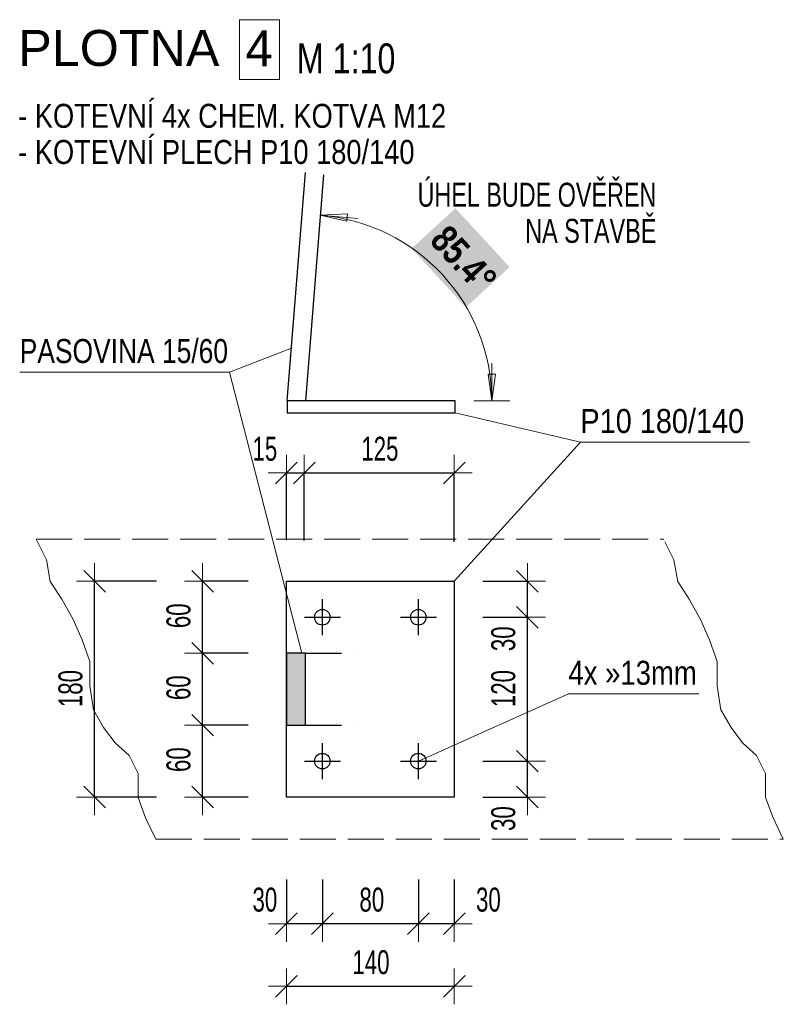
# Model space of a CAD drawing. Header units: millimetres. Extents: x -27650 to 9270, y -105989 to -87594.
# Tile 7 of 15: x 2351 to 2988, y -92589 to -91767. Entities that reach past the tile are written whole.
import ezdxf

# ---------------------------------------------------------------- set-up
doc = ezdxf.new("R2010")
doc.units = ezdxf.units.MM
doc.header["$PDMODE"] = 65
doc.linetypes.add('Carkovana 2x_1_1', pattern=[40, 30, -10])
doc.linetypes.add('JIS_09_15', pattern=[60, 30, -10, 0, -10, 0, -10])
doc.layers.add('XR$3$(Z17) - KOTVENÍ 1_5_1', color=7, linetype='Continuous', lineweight=25)
doc.styles.add('ARIAL', font='ARIAL.TTF')
doc.styles.add('ARIALNARROW', font='ARIALN.TTF')
doc.dimstyles.new('DIMSTYLE_14', dxfattribs={"dimtxt": 20, "dimasz": 30, "dimexe": 0, "dimexo": 0, "dimgap": 10, "dimtad": 2, "dimdec": 0, "dimrnd": 1, "dimzin": 12, "dimdsep": 46, "dimtxsty": 'ARIALNARROW', "dimblk1": 'ALL_ML_STRICH', "dimblk2": 'ALL_ML_STRICH', "dimsah": 1, "dimcen": 0, "dimclrd": 6, "dimclre": 6, "dimclrt": 6, "dimadec": 0, "dimazin": 0, "dimtfac": 1, "dimtdec": 0, "dimtix": 1, "dimtmove": 2, "dimatfit": 3, "dimfxl": 0, "dimtvp": 1.2, "dimtzin": 0, "dimlwd": 0, "dimlwe": 13, "dimarcsym": 0})
doc.dimstyles.new('DIMSTYLE_15', dxfattribs={"dimtxt": 20, "dimasz": 30, "dimexe": 0, "dimexo": 0, "dimgap": 10, "dimtad": 2, "dimdec": 0, "dimrnd": 1, "dimzin": 12, "dimdsep": 46, "dimtxsty": 'ARIALNARROW', "dimblk1": 'ALL_ML_STRICH', "dimblk2": 'ALL_ML_STRICH', "dimsah": 1, "dimcen": 0, "dimclrd": 6, "dimclre": 6, "dimclrt": 6, "dimadec": 0, "dimazin": 0, "dimtfac": 1, "dimtdec": 0, "dimtix": 1, "dimtmove": 2, "dimatfit": 3, "dimfxl": 0, "dimtzin": 0, "dimlwd": 0, "dimlwe": 13, "dimarcsym": 0})

# ---------------------------------------------------------------- blocks, each defined once
blk = doc.blocks.new('ALL_ML_STRICH')
at = {"color": 0, "linetype": 'ByBlock', "lineweight": -2}
for p, q in [((-0.3, -0.3), (0.3, 0.3)), ((0, -0.5), (0, 0.5)), ((-1, 0), (0.5, 0))]:
    blk.add_line(p, q, dxfattribs=at)
blk = doc.blocks.new('*D113')
at = {"layer": 'DEFPOINTS', "color": 6, "linetype": 'Continuous', "lineweight": 13}
for p in [(2683.61, -92385.77), (2713.61, -92415.77), (2774.49, -92415.77)]:
    blk.add_point(p, dxfattribs=at)
at = {"layer": 'XR$3$(Z17) - KOTVENÍ 1_5_1', "color": 6, "linetype": 'Continuous', "lineweight": -2}
for p, q in [((2737.46, -92385.77), (2774.49, -92385.77)), ((2774.49, -92415.77), (2774.49, -92385.77)), ((2737.46, -92415.77), (2774.49, -92415.77))]:
    blk.add_line(p, q, dxfattribs=at)
at = {"layer": 'XR$3$(Z17) - KOTVENÍ 1_5_1', "color": 6, "linetype": 'Continuous', "lineweight": 13, "xscale": 30, "yscale": 30, "zscale": 30}
for p, rotation in [((2774.49, -92385.77), 90), ((2774.49, -92415.77), 270)]:
    blk.add_blockref('ALL_ML_STRICH', p, dxfattribs=dict(at, rotation=rotation))
at = {"layer": 'XR$3$(Z17) - KOTVENÍ 1_5_1', "color": 6, "linetype": 'Continuous', "lineweight": 13, "insert": (2754.49, -92433.68), "char_height": 20, "width": 32.4571, "attachment_point": 5, "rotation": 90, "style": 'ARIALNARROW'}
blk.add_mtext('\\W0.81;\\A1;{30}', dxfattribs=at)
blk = doc.blocks.new('*D114')
at = {"layer": 'DEFPOINTS', "color": 6, "linetype": 'Continuous', "lineweight": 13}
for p in [(2683.61, -92265.77), (2683.61, -92385.77), (2774.49, -92385.77)]:
    blk.add_point(p, dxfattribs=at)
at = {"layer": 'XR$3$(Z17) - KOTVENÍ 1_5_1', "color": 6, "linetype": 'Continuous', "lineweight": -2}
for p, q in [((2737.46, -92265.77), (2774.49, -92265.77)), ((2774.49, -92385.77), (2774.49, -92265.77)), ((2737.46, -92385.77), (2774.49, -92385.77))]:
    blk.add_line(p, q, dxfattribs=at)
at = {"layer": 'XR$3$(Z17) - KOTVENÍ 1_5_1', "color": 6, "linetype": 'Continuous', "lineweight": 13, "xscale": 30, "yscale": 30, "zscale": 30}
for p, rotation in [((2774.49, -92265.77), 90), ((2774.49, -92385.77), 270)]:
    blk.add_blockref('ALL_ML_STRICH', p, dxfattribs=dict(at, rotation=rotation))
at = {"layer": 'XR$3$(Z17) - KOTVENÍ 1_5_1', "color": 6, "linetype": 'Continuous', "lineweight": 13, "insert": (2754.49, -92325.26), "char_height": 20, "width": 48.6857, "attachment_point": 5, "rotation": 90, "style": 'ARIALNARROW'}
blk.add_mtext('\\W0.81;\\A1;{120}', dxfattribs=at)
blk = doc.blocks.new('*D115')
at = {"layer": 'DEFPOINTS', "color": 6, "linetype": 'Continuous', "lineweight": 13}
for p in [(2713.61, -92235.77), (2683.61, -92265.77), (2774.49, -92265.77)]:
    blk.add_point(p, dxfattribs=at)
at = {"layer": 'XR$3$(Z17) - KOTVENÍ 1_5_1', "color": 6, "linetype": 'Continuous', "lineweight": -2}
for p, q in [((2737.46, -92235.77), (2774.49, -92235.77)), ((2774.49, -92265.77), (2774.49, -92235.77)), ((2737.46, -92265.77), (2774.49, -92265.77))]:
    blk.add_line(p, q, dxfattribs=at)
at = {"layer": 'XR$3$(Z17) - KOTVENÍ 1_5_1', "color": 6, "linetype": 'Continuous', "lineweight": 13, "xscale": 30, "yscale": 30, "zscale": 30}
for p, rotation in [((2774.49, -92235.77), 90), ((2774.49, -92265.77), 270)]:
    blk.add_blockref('ALL_ML_STRICH', p, dxfattribs=dict(at, rotation=rotation))
at = {"layer": 'XR$3$(Z17) - KOTVENÍ 1_5_1', "color": 6, "linetype": 'Continuous', "lineweight": 13, "insert": (2754.49, -92283.68), "char_height": 20, "width": 32.4571, "attachment_point": 5, "rotation": 90, "style": 'ARIALNARROW'}
blk.add_mtext('\\W0.81;\\A1;{30}', dxfattribs=at)
blk = doc.blocks.new('*D116')
at = {"layer": 'DEFPOINTS', "color": 6, "linetype": 'Continuous', "lineweight": 13}
for p in [(2573.61, -92415.77), (2713.61, -92415.77), (2573.61, -92573.58)]:
    blk.add_point(p, dxfattribs=at)
at = {"layer": 'XR$3$(Z17) - KOTVENÍ 1_5_1', "color": 6, "linetype": 'Continuous', "lineweight": -2}
for p, q in [((2573.61, -92573.58), (2573.61, -92573.58)), ((2573.61, -92573.58), (2713.61, -92573.58)), ((2713.61, -92573.58), (2713.61, -92573.58))]:
    blk.add_line(p, q, dxfattribs=at)
at = {"layer": 'XR$3$(Z17) - KOTVENÍ 1_5_1', "color": 6, "linetype": 'Continuous', "lineweight": 13, "xscale": 30, "yscale": 30, "zscale": 30, "rotation": 180}
blk.add_blockref('ALL_ML_STRICH', (2573.61, -92573.58), dxfattribs=at)
at = {"layer": 'XR$3$(Z17) - KOTVENÍ 1_5_1', "color": 6, "linetype": 'Continuous', "lineweight": 13, "xscale": 30, "yscale": 30, "zscale": 30}
blk.add_blockref('ALL_ML_STRICH', (2713.61, -92573.58), dxfattribs=at)
at = {"layer": 'XR$3$(Z17) - KOTVENÍ 1_5_1', "color": 6, "linetype": 'Continuous', "lineweight": 13, "insert": (2644.12, -92553.58), "char_height": 20, "width": 48.6857, "attachment_point": 5, "style": 'ARIALNARROW'}
blk.add_mtext('\\W0.81;\\A1;{140}', dxfattribs=at)
blk = doc.blocks.new('*D117')
at = {"layer": 'DEFPOINTS', "color": 6, "linetype": 'Continuous', "lineweight": 13}
for p in [(2573.61, -92355.77), (2503.79, -92415.77), (2573.61, -92415.77)]:
    blk.add_point(p, dxfattribs=at)
at = {"layer": 'XR$3$(Z17) - KOTVENÍ 1_5_1', "color": 6, "linetype": 'Continuous', "lineweight": -2}
for p, q in [((2541.87, -92355.77), (2503.79, -92355.77)), ((2503.79, -92415.77), (2503.79, -92355.77)), ((2541.87, -92415.77), (2503.79, -92415.77))]:
    blk.add_line(p, q, dxfattribs=at)
at = {"layer": 'XR$3$(Z17) - KOTVENÍ 1_5_1', "color": 6, "linetype": 'Continuous', "lineweight": 13, "xscale": 30, "yscale": 30, "zscale": 30}
for p, rotation in [((2503.79, -92355.77), 90), ((2503.79, -92415.77), 270)]:
    blk.add_blockref('ALL_ML_STRICH', p, dxfattribs=dict(at, rotation=rotation))
at = {"layer": 'XR$3$(Z17) - KOTVENÍ 1_5_1', "color": 6, "linetype": 'Continuous', "lineweight": 13, "insert": (2483.79, -92384.54), "char_height": 20, "width": 32.4571, "attachment_point": 5, "rotation": 90, "style": 'ARIALNARROW'}
blk.add_mtext('\\W0.81;\\A1;{60}', dxfattribs=at)
blk = doc.blocks.new('*D118')
at = {"layer": 'DEFPOINTS', "color": 6, "linetype": 'Continuous', "lineweight": 13}
for p in [(2573.61, -92295.77), (2503.79, -92355.77), (2573.61, -92355.77)]:
    blk.add_point(p, dxfattribs=at)
at = {"layer": 'XR$3$(Z17) - KOTVENÍ 1_5_1', "color": 6, "linetype": 'Continuous', "lineweight": -2}
for p, q in [((2541.87, -92295.77), (2503.79, -92295.77)), ((2503.79, -92355.77), (2503.79, -92295.77)), ((2541.87, -92355.77), (2503.79, -92355.77))]:
    blk.add_line(p, q, dxfattribs=at)
at = {"layer": 'XR$3$(Z17) - KOTVENÍ 1_5_1', "color": 6, "linetype": 'Continuous', "lineweight": 13, "xscale": 30, "yscale": 30, "zscale": 30}
for p, rotation in [((2503.79, -92295.77), 90), ((2503.79, -92355.77), 270)]:
    blk.add_blockref('ALL_ML_STRICH', p, dxfattribs=dict(at, rotation=rotation))
at = {"layer": 'XR$3$(Z17) - KOTVENÍ 1_5_1', "color": 6, "linetype": 'Continuous', "lineweight": 13, "insert": (2483.79, -92324.54), "char_height": 20, "width": 32.4571, "attachment_point": 5, "rotation": 90, "style": 'ARIALNARROW'}
blk.add_mtext('\\W0.81;\\A1;{60}', dxfattribs=at)
blk = doc.blocks.new('*D119')
at = {"layer": 'DEFPOINTS', "color": 6, "linetype": 'Continuous', "lineweight": 13}
for p in [(2573.61, -92235.77), (2503.79, -92295.77), (2573.61, -92295.77)]:
    blk.add_point(p, dxfattribs=at)
at = {"layer": 'XR$3$(Z17) - KOTVENÍ 1_5_1', "color": 6, "linetype": 'Continuous', "lineweight": -2}
for p, q in [((2541.87, -92235.77), (2503.79, -92235.77)), ((2503.79, -92295.77), (2503.79, -92235.77)), ((2541.87, -92295.77), (2503.79, -92295.77))]:
    blk.add_line(p, q, dxfattribs=at)
at = {"layer": 'XR$3$(Z17) - KOTVENÍ 1_5_1', "color": 6, "linetype": 'Continuous', "lineweight": 13, "xscale": 30, "yscale": 30, "zscale": 30}
for p, rotation in [((2503.79, -92235.77), 90), ((2503.79, -92295.77), 270)]:
    blk.add_blockref('ALL_ML_STRICH', p, dxfattribs=dict(at, rotation=rotation))
at = {"layer": 'XR$3$(Z17) - KOTVENÍ 1_5_1', "color": 6, "linetype": 'Continuous', "lineweight": 13, "insert": (2483.79, -92264.54), "char_height": 20, "width": 32.4571, "attachment_point": 5, "rotation": 90, "style": 'ARIALNARROW'}
blk.add_mtext('\\W0.81;\\A1;{60}', dxfattribs=at)
blk = doc.blocks.new('*D120')
at = {"layer": 'DEFPOINTS', "color": 6, "linetype": 'Continuous', "lineweight": 13}
for p in [(2573.61, -92235.77), (2413.79, -92415.77), (2573.61, -92415.77)]:
    blk.add_point(p, dxfattribs=at)
at = {"layer": 'XR$3$(Z17) - KOTVENÍ 1_5_1', "color": 6, "linetype": 'Continuous', "lineweight": -2}
for p, q in [((2465.29, -92235.77), (2413.79, -92235.77)), ((2413.79, -92415.77), (2413.79, -92235.77)), ((2465.29, -92415.77), (2413.79, -92415.77))]:
    blk.add_line(p, q, dxfattribs=at)
at = {"layer": 'XR$3$(Z17) - KOTVENÍ 1_5_1', "color": 6, "linetype": 'Continuous', "lineweight": 13, "xscale": 30, "yscale": 30, "zscale": 30}
for p, rotation in [((2413.79, -92235.77), 90), ((2413.79, -92415.77), 270)]:
    blk.add_blockref('ALL_ML_STRICH', p, dxfattribs=dict(at, rotation=rotation))
at = {"layer": 'XR$3$(Z17) - KOTVENÍ 1_5_1', "color": 6, "linetype": 'Continuous', "lineweight": 13, "insert": (2393.79, -92325.26), "char_height": 20, "width": 48.6857, "attachment_point": 5, "rotation": 90, "style": 'ARIALNARROW'}
blk.add_mtext('\\W0.81;\\A1;{180}', dxfattribs=at)
blk = doc.blocks.new('*D121')
at = {"layer": 'DEFPOINTS', "color": 6, "linetype": 'Continuous', "lineweight": 13}
for p in [(2683.61, -92385.77), (2713.61, -92415.77), (2713.61, -92521.41)]:
    blk.add_point(p, dxfattribs=at)
at = {"layer": 'XR$3$(Z17) - KOTVENÍ 1_5_1', "color": 6, "linetype": 'Continuous', "lineweight": -2}
for p, q in [((2683.61, -92484.38), (2683.61, -92521.41)), ((2713.61, -92484.38), (2713.61, -92521.41)), ((2713.61, -92521.41), (2683.61, -92521.41))]:
    blk.add_line(p, q, dxfattribs=at)
at = {"layer": 'XR$3$(Z17) - KOTVENÍ 1_5_1', "color": 6, "linetype": 'Continuous', "lineweight": 13, "xscale": 30, "yscale": 30, "zscale": 30}
for p, rotation in [((2683.61, -92521.41), 180), ((2713.61, -92521.41), 360)]:
    blk.add_blockref('ALL_ML_STRICH', p, dxfattribs=dict(at, rotation=rotation))
at = {"layer": 'XR$3$(Z17) - KOTVENÍ 1_5_1', "color": 6, "linetype": 'Continuous', "lineweight": 13, "insert": (2741.99, -92501.41), "char_height": 20, "width": 32.4571, "attachment_point": 5, "style": 'ARIALNARROW'}
blk.add_mtext('\\W0.81;\\A1;{30}', dxfattribs=at)
blk = doc.blocks.new('*D122')
at = {"layer": 'DEFPOINTS', "color": 6, "linetype": 'Continuous', "lineweight": 13}
for p in [(2603.61, -92385.77), (2683.61, -92385.77), (2683.61, -92521.41)]:
    blk.add_point(p, dxfattribs=at)
at = {"layer": 'XR$3$(Z17) - KOTVENÍ 1_5_1', "color": 6, "linetype": 'Continuous', "lineweight": -2}
for p, q in [((2603.61, -92484.38), (2603.61, -92521.41)), ((2683.61, -92484.38), (2683.61, -92521.41)), ((2683.61, -92521.41), (2603.61, -92521.41))]:
    blk.add_line(p, q, dxfattribs=at)
at = {"layer": 'XR$3$(Z17) - KOTVENÍ 1_5_1', "color": 6, "linetype": 'Continuous', "lineweight": 13, "xscale": 30, "yscale": 30, "zscale": 30}
for p, rotation in [((2603.61, -92521.41), 180), ((2683.61, -92521.41), 360)]:
    blk.add_blockref('ALL_ML_STRICH', p, dxfattribs=dict(at, rotation=rotation))
at = {"layer": 'XR$3$(Z17) - KOTVENÍ 1_5_1', "color": 6, "linetype": 'Continuous', "lineweight": 13, "insert": (2644.84, -92501.41), "char_height": 20, "width": 32.4571, "attachment_point": 5, "style": 'ARIALNARROW'}
blk.add_mtext('\\W0.81;\\A1;{80}', dxfattribs=at)
blk = doc.blocks.new('*D123')
at = {"layer": 'DEFPOINTS', "color": 6, "linetype": 'Continuous', "lineweight": 13}
for p in [(2603.61, -92385.77), (2573.61, -92415.77), (2603.61, -92521.41)]:
    blk.add_point(p, dxfattribs=at)
at = {"layer": 'XR$3$(Z17) - KOTVENÍ 1_5_1', "color": 6, "linetype": 'Continuous', "lineweight": -2}
for p, q in [((2573.61, -92484.38), (2573.61, -92521.41)), ((2603.61, -92484.38), (2603.61, -92521.41)), ((2603.61, -92521.41), (2573.61, -92521.41))]:
    blk.add_line(p, q, dxfattribs=at)
at = {"layer": 'XR$3$(Z17) - KOTVENÍ 1_5_1', "color": 6, "linetype": 'Continuous', "lineweight": 13, "xscale": 30, "yscale": 30, "zscale": 30}
for p, rotation in [((2573.61, -92521.41), 180), ((2603.61, -92521.41), 360)]:
    blk.add_blockref('ALL_ML_STRICH', p, dxfattribs=dict(at, rotation=rotation))
at = {"layer": 'XR$3$(Z17) - KOTVENÍ 1_5_1', "color": 6, "linetype": 'Continuous', "lineweight": 13, "insert": (2555.71, -92501.41), "char_height": 20, "width": 32.4571, "attachment_point": 5, "style": 'ARIALNARROW'}
blk.add_mtext('\\W0.81;\\A1;{30}', dxfattribs=at)
blk = doc.blocks.new('*D124')
at = {"layer": 'DEFPOINTS', "color": 6, "linetype": 'Continuous', "lineweight": 13}
for p in [(2573.61, -92145.37), (2573.61, -92235.77), (2588.49, -92295.77)]:
    blk.add_point(p, dxfattribs=at)
at = {"layer": 'XR$3$(Z17) - KOTVENÍ 1_5_1', "color": 6, "linetype": 'Continuous', "lineweight": -2}
for p, q in [((2573.61, -92201.49), (2573.61, -92145.37)), ((2573.61, -92145.37), (2588.49, -92145.37)), ((2588.49, -92201.74), (2588.49, -92145.37))]:
    blk.add_line(p, q, dxfattribs=at)
at = {"layer": 'XR$3$(Z17) - KOTVENÍ 1_5_1', "color": 6, "linetype": 'Continuous', "lineweight": 13, "xscale": 30, "yscale": 30, "zscale": 30}
blk.add_blockref('ALL_ML_STRICH', (2588.49, -92145.37), dxfattribs=at)
at = {"layer": 'XR$3$(Z17) - KOTVENÍ 1_5_1', "color": 6, "linetype": 'Continuous', "lineweight": 13, "xscale": 30, "yscale": 30, "zscale": 30, "rotation": 180}
blk.add_blockref('ALL_ML_STRICH', (2573.61, -92145.37), dxfattribs=at)
at = {"layer": 'XR$3$(Z17) - KOTVENÍ 1_5_1', "color": 6, "linetype": 'Continuous', "lineweight": 13, "insert": (2555.71, -92125.37), "char_height": 20, "width": 32.4571, "attachment_point": 5, "style": 'ARIALNARROW'}
blk.add_mtext('\\W0.81;\\A1;{15}', dxfattribs=at)
blk = doc.blocks.new('*D125')
at = {"layer": 'DEFPOINTS', "color": 6, "linetype": 'Continuous', "lineweight": 13}
for p in [(2588.49, -92145.37), (2713.61, -92235.77), (2588.49, -92295.77)]:
    blk.add_point(p, dxfattribs=at)
at = {"layer": 'XR$3$(Z17) - KOTVENÍ 1_5_1', "color": 6, "linetype": 'Continuous', "lineweight": -2}
for p, q in [((2588.49, -92201.74), (2588.49, -92145.37)), ((2588.49, -92145.37), (2713.61, -92145.37)), ((2713.61, -92202.94), (2713.61, -92145.37))]:
    blk.add_line(p, q, dxfattribs=at)
at = {"layer": 'XR$3$(Z17) - KOTVENÍ 1_5_1', "color": 6, "linetype": 'Continuous', "lineweight": 13, "xscale": 30, "yscale": 30, "zscale": 30, "rotation": 180}
blk.add_blockref('ALL_ML_STRICH', (2588.49, -92145.37), dxfattribs=at)
at = {"layer": 'XR$3$(Z17) - KOTVENÍ 1_5_1', "color": 6, "linetype": 'Continuous', "lineweight": 13, "xscale": 30, "yscale": 30, "zscale": 30}
blk.add_blockref('ALL_ML_STRICH', (2713.61, -92145.37), dxfattribs=at)
at = {"layer": 'XR$3$(Z17) - KOTVENÍ 1_5_1', "color": 6, "linetype": 'Continuous', "lineweight": 13, "insert": (2651.56, -92125.37), "char_height": 20, "width": 48.6857, "attachment_point": 5, "style": 'ARIALNARROW'}
blk.add_mtext('\\W0.81;\\A1;{125}', dxfattribs=at)

msp = doc.modelspace()

# ---------------------------------------------------------------- hatches: boundary and pattern name
at = {"layer": 'XR$3$(Z17) - KOTVENÍ 1_5_1', "linetype": 'Continuous', "lineweight": 13}
for color, points in [(7, [(2678.01, -91958.34), (2723.22, -92007.32), (2759.68, -91973.67), (2714.47, -91924.69)]), (171, [(2573.61, -92355.77), (2589.49, -92355.77), (2589.49, -92295.77), (2573.61, -92295.77)])]:
    msp.add_hatch(color=color, dxfattribs=at).paths.add_polyline_path(points)

# ---------------------------------------------------------------- linework, layer by layer
at = {"layer": 'XR$3$(Z17) - KOTVENÍ 1_5_1', "color": 5, "linetype": 'Continuous', "lineweight": 25}
for p, q in [((2574.41, -92085.4), (2589.7, -91894.89)), ((2604.62, -91896.89), (2589.49, -92085.4)), ((2574.41, -92085.4), (2574.41, -92095.4)), ((2714.41, -92085.4), (2574.41, -92085.4)), ((2714.41, -92095.4), (2714.41, -92085.4)), ((2574.41, -92095.4), (2714.41, -92095.4)), ((2573.61, -92415.77), (2573.61, -92235.77)), ((2573.61, -92235.77), (2713.61, -92235.77)), ((2713.61, -92235.77), (2713.61, -92415.77)), ((2603.61, -92280.77), (2603.61, -92250.77)), ((2683.61, -92280.77), (2683.61, -92250.77)), ((2588.61, -92265.77), (2618.61, -92265.77)), ((2668.61, -92265.77), (2698.61, -92265.77)), ((2573.61, -92295.77), (2573.61, -92355.77)), ((2589.49, -92295.77), (2573.61, -92295.77)), ((2589.49, -92355.77), (2589.49, -92295.77)), ((2573.61, -92355.77), (2589.49, -92355.77)), ((2573.61, -92355.77), (2589.49, -92355.77)), ((2603.61, -92400.77), (2603.61, -92370.77)), ((2683.61, -92400.77), (2683.61, -92370.77)), ((2588.61, -92385.77), (2618.61, -92385.77)), ((2668.61, -92385.77), (2698.61, -92385.77)), ((2713.61, -92415.77), (2573.61, -92415.77))]:
    msp.add_line(p, q, dxfattribs=at)
at = {"layer": 'XR$3$(Z17) - KOTVENÍ 1_5_1', "color": 6, "linetype": 'Continuous', "lineweight": 13}
for p, q in [((2603.11, -91915.63), (2600.72, -91945.5)), ((2624.55, -91929.39), (2601.92, -91930.55)), ((2601.92, -91930.55), (2624.07, -91935.34)), ((2601.92, -91930.55), (2633.28, -91933.07)), ((2624.07, -91935.34), (2624.55, -91929.39)), ((2744.84, -92085.4), (2744.84, -92053.93)), ((2747.84, -92062.93), (2741.87, -92062.93)), ((2741.87, -92062.93), (2744.84, -92085.4)), ((2744.84, -92085.4), (2747.84, -92062.93)), ((2729.87, -92085.4), (2759.84, -92085.4))]:
    msp.add_line(p, q, dxfattribs=at)
at = {"layer": 'XR$3$(Z17) - KOTVENÍ 1_5_1', "color": 7, "linetype": 'Continuous', "lineweight": 13}
for p, q in [((2526.35, -92061.35), (2577.96, -92041.23)), ((2351.41, -92061.35), (2526.35, -92061.35)), ((2526.35, -92061.35), (2586.55, -92295.77)), ((2818.69, -92119.7), (2714.41, -92095.4)), ((2818.69, -92119.7), (2713.61, -92235.77)), ((2818.69, -92119.7), (2959.49, -92119.7)), ((2683.61, -92385.77), (2808.69, -92329.7)), ((2808.69, -92329.7), (2917.49, -92329.7))]:
    msp.add_line(p, q, dxfattribs=at)
at = {"layer": 'XR$3$(Z17) - KOTVENÍ 1_5_1', "color": 8, "linetype": 'Carkovana 2x_1_1', "lineweight": 13}
for p, q in [((2365.09, -92200.77), (2888.09, -92200.77)), ((2464.83, -92450.77), (2987.78, -92450.77))]:
    msp.add_line(p, q, dxfattribs=at)
at = {"layer": 'XR$3$(Z17) - KOTVENÍ 1_5_1', "color": 5, "linetype": 'JIS_09_15', "lineweight": 25}
for p, q in [((2589.49, -92295.77), (2639.49, -92295.77)), ((2589.49, -92355.77), (2639.49, -92355.77))]:
    msp.add_line(p, q, dxfattribs=at)
at = {"layer": 'XR$3$(Z17) - KOTVENÍ 1_5_1', "color": 7, "linetype": 'Continuous', "lineweight": 13}
msp.add_lwpolyline([(2534.46, -91817.4), (2567.77, -91817.4), (2567.77, -91767.4), (2534.46, -91767.4), (2534.46, -91817.4)], dxfattribs=at)
at = {"layer": 'XR$3$(Z17) - KOTVENÍ 1_5_1', "color": 8, "linetype": 'Carkovana 2x_1_1', "lineweight": 13}
for points in [[(2464.83, -92450.77), (2456.35, -92433.13), (2449.99, -92416.16), (2449.99, -92396.01), (2442.56, -92381.16), (2430.9, -92370.56), (2421.35, -92357.83), (2412.87, -92342.99), (2409.69, -92322.84), (2409.69, -92302.69), (2403.32, -92284.66), (2395.9, -92267.69), (2386.36, -92250.72), (2376.81, -92235.88), (2373.63, -92217.85), (2365.09, -92200.77)], [(2987.78, -92450.77), (2979.29, -92433.13), (2972.93, -92416.16), (2972.93, -92396.01), (2965.5, -92381.16), (2953.84, -92370.56), (2944.29, -92357.83), (2935.81, -92342.99), (2932.63, -92322.84), (2932.63, -92302.69), (2926.27, -92284.66), (2918.84, -92267.69), (2909.3, -92250.72), (2899.75, -92235.88), (2896.57, -92217.85), (2889.15, -92203)]]:
    msp.add_lwpolyline(points, dxfattribs=at)
at = {"layer": 'XR$3$(Z17) - KOTVENÍ 1_5_1', "color": 5, "linetype": 'Continuous', "lineweight": 25}
for centre in [(2603.61, -92265.77), (2683.61, -92265.77), (2603.61, -92385.77), (2683.61, -92385.77)]:
    msp.add_circle(centre, 6.5, dxfattribs=at)
at = {"layer": 'XR$3$(Z17) - KOTVENÍ 1_5_1', "color": 6, "linetype": 'Continuous', "lineweight": 13}
msp.add_arc((2589.49, -92085.4), 155.34, 0, 85.41386, dxfattribs=at)

# ---------------------------------------------------------------- texts
at = {"layer": 'XR$3$(Z17) - KOTVENÍ 1_5_1', "color": 7, "linetype": 'Continuous', "lineweight": 13, "char_height": 30, "attachment_point": 7, "style": 'ARIAL'}
for s, insert, width in [('\\W1.00;PLOTNA ', (2350.14, -91806.4), 194.3363), ('\\W0.98;4', (2539.46, -91806.4), 38.0287)]:
    msp.add_mtext(s, dxfattribs=dict(at, insert=insert, width=width))
at = {"layer": 'XR$3$(Z17) - KOTVENÍ 1_5_1', "color": 7, "linetype": 'Continuous', "lineweight": 25, "insert": (2582.31, -91812.49), "char_height": 25, "width": 95.3225, "attachment_point": 7, "style": 'ARIAL'}
msp.add_mtext('\\W0.77;M 1:10', dxfattribs=at)
at = {"layer": 'XR$3$(Z17) - KOTVENÍ 1_5_1', "color": 7, "linetype": 'Continuous', "lineweight": 13, "char_height": 20, "line_spacing_factor": 0.903614, "style": 'ARIALNARROW'}
for s, insert, width, attachment_point in [('\\W0.99;- KOTEVNÍ 4x CHEM. KOTVA M12\\P- KOTEVNÍ PLECH P10 180/140', (2350.14, -91837.58), 366.6618, 1), ('\\W0.85;ÚHEL BUDE OVĚŘEN\\PNA STAVBĚ', (2881.99, -91903.38), 208.5312, 3)]:
    msp.add_mtext(s, dxfattribs=dict(at, insert=insert, width=width, attachment_point=attachment_point))
at = {"layer": 'XR$3$(Z17) - KOTVENÍ 1_5_1', "color": 6, "linetype": 'Continuous', "lineweight": 13, "insert": (2691.96, -91952.63), "char_height": 22.9, "width": 73.3236, "attachment_point": 7, "rotation": 312.70693, "style": 'ARIALNARROW'}
msp.add_mtext('\\W0.97;\\fArial Narrow|i0|b1|c0|p0;85.4%%d', dxfattribs=at)
at = {"layer": 'XR$3$(Z17) - KOTVENÍ 1_5_1', "color": 7, "linetype": 'Continuous', "lineweight": 18, "char_height": 20, "attachment_point": 7, "style": 'ARIALNARROW'}
for s, insert, width in [('\\W0.96;PASOVINA 15/60', (2351.41, -92054.02), 184.527), ('\\W1.05;P10 180/140', (2818.69, -92112.37), 151.3079), ('\\W1.00;4x »13mm', (2808.69, -92322.37), 118.825)]:
    msp.add_mtext(s, dxfattribs=dict(at, insert=insert, width=width))

# ---------------------------------------------------------------- dimensions: what is measured, and where the dimension line sits
at = {"layer": 'XR$3$(Z17) - KOTVENÍ 1_5_1', "color": 6, "linetype": 'Continuous', "lineweight": 13}
for base, p1, p2, dimstyle, picture, middle in [((2588.49, -92145.37), (2573.61, -92201.49), (2588.49, -92201.74), 'DIMSTYLE_14', '*D124', (2555.71, -92125.37)), ((2713.61, -92145.37), (2588.49, -92201.74), (2713.61, -92202.94), 'DIMSTYLE_15', '*D125', (2651.56, -92125.37)), ((2713.61, -92573.58), (2573.61, -92573.58), (2713.61, -92573.58), 'DIMSTYLE_15', '*D116', (2644.12, -92553.58))]:
    dim = msp.add_linear_dim(base=base, p1=p1, p2=p2, dimstyle=dimstyle, override={"dimpost": '<>', "dimclrd": 6, "dimclre": 6, "dimclrt": 6, "dimlwd": 0, "dimlwe": 13}, dxfattribs=at)
    dim.commit()
    dim.dimension.update_dxf_attribs({"geometry": picture, "text_midpoint": middle, "dimtype": 160})
for base, p1, p2, angle, dimstyle, picture, middle in [((2413.79, -92235.77), (2465.29, -92415.77), (2465.29, -92235.77), 90, 'DIMSTYLE_15', '*D120', (2393.79, -92325.26)), ((2503.79, -92235.77), (2541.87, -92295.77), (2541.87, -92235.77), 90, 'DIMSTYLE_15', '*D119', (2483.79, -92264.54)), ((2774.49, -92235.77), (2737.46, -92265.77), (2737.46, -92235.77), 90, 'DIMSTYLE_14', '*D115', (2754.49, -92283.68)), ((2774.49, -92265.77), (2737.46, -92385.77), (2737.46, -92265.77), 90, 'DIMSTYLE_15', '*D114', (2754.49, -92325.26)), ((2503.79, -92295.77), (2541.87, -92355.77), (2541.87, -92295.77), 90, 'DIMSTYLE_15', '*D118', (2483.79, -92324.54)), ((2503.79, -92355.77), (2541.87, -92415.77), (2541.87, -92355.77), 90, 'DIMSTYLE_15', '*D117', (2483.79, -92384.54)), ((2774.49, -92385.77), (2737.46, -92415.77), (2737.46, -92385.77), 90, 'DIMSTYLE_14', '*D113', (2754.49, -92433.68)), ((2573.61, -92521.41), (2603.61, -92484.38), (2573.61, -92484.38), 180, 'DIMSTYLE_14', '*D123', (2555.71, -92501.41)), ((2603.61, -92521.41), (2683.61, -92484.38), (2603.61, -92484.38), 180, 'DIMSTYLE_15', '*D122', (2644.84, -92501.41)), ((2683.61, -92521.41), (2713.61, -92484.38), (2683.61, -92484.38), 180, 'DIMSTYLE_14', '*D121', (2741.99, -92501.41))]:
    dim = msp.add_linear_dim(base=base, p1=p1, p2=p2, angle=angle, dimstyle=dimstyle, override={"dimpost": '<>', "dimclrd": 6, "dimclre": 6, "dimclrt": 6, "dimlwd": 0, "dimlwe": 13}, dxfattribs=at)
    dim.commit()
    dim.dimension.update_dxf_attribs({"geometry": picture, "text_midpoint": middle, "dimtype": 160})

doc.saveas('drawing.dxf')
